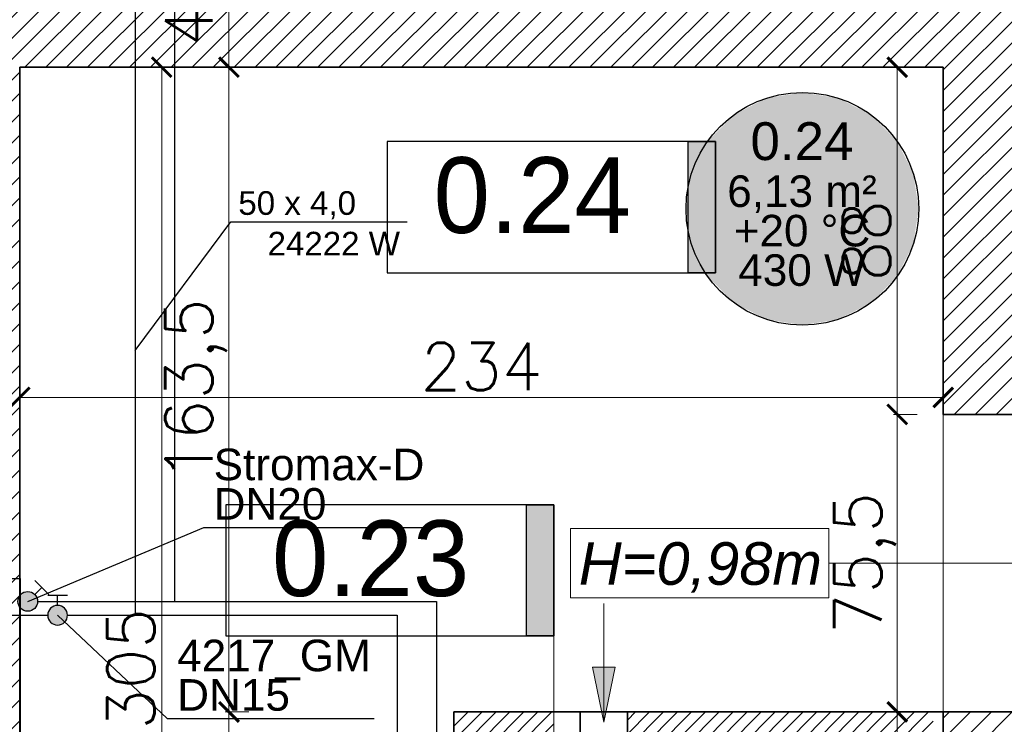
# Model space of a CAD drawing. Header units: millimetres. Extents: x -740 to 33545, y -26688 to 22494.
# Tile 130 of 256: x 9645 to 9895, y 11156 to 11334. Entities that reach past the tile are written whole.
import ezdxf
from ezdxf.enums import TextEntityAlignment as Align
from ezdxf.lldxf.tags import DXFTag

# ---------------------------------------------------------------- set-up
doc = ezdxf.new("R2010")
doc.units = ezdxf.units.MM
doc.header["$MEASUREMENT"] = 0
doc.layers.get('Defpoints').update_dxf_attribs({"color": 252})
for name, color, linetype, lineweight in [('A_istniejące ściany', 252, 'Continuous', 35), ('A_opisy', 252, 'Continuous', 15), ('A_projektowane sciany', 252, 'Continuous', 35), ('l.przerywana', 252, 'ICAD_ISO03W100', 5), ('l.wypełnien', 252, 'Continuous', 5), ('wymiarowanie', 252, 'Continuous', 9)]:
    doc.layers.add(name, color=color, linetype=linetype, lineweight=lineweight)
for name, color, linetype, lineweight, true_color in [('IS_Działka (powrotna)', 5, 'Continuous', 25, 0x0000ff), ('IS_Działka (zasilająca)', 1, 'Continuous', 25, 0xff0000), ('IS_Działka (zasilająca)_etykieta1', 7, 'Continuous', 25, 0x000000), ('IS_Room (Automatic)', 7, 'Continuous', 25, 0x000000), ('IS_Szafka rozdzielaczowa z zestawem', 7, 'Continuous', 25, 0x000000), ('IS_Zawór (DN_ nastawa)1', 7, 'Continuous', 25, 0x000000), ('IS_Zawór1', 7, 'Continuous', 25, 0x000000)]:
    doc.layers.add(name, color=color, linetype=linetype, lineweight=lineweight, true_color=true_color)
doc.layers.add('tabelki opis', color=252, linetype='Continuous')
doc.styles.add('Arial_____', font='arial.ttf')
doc.styles.add('ARIALL', font='GOTHIC.TTF', dxfattribs={"height": 40})
doc.styles.add('styl2', font='simplex.shx')
tags = doc.linetypes.add('ICAD_ISO03W100', pattern=[30, 12, -18]).pattern_tags.tags
tags[6:7] = [DXFTag(74, 4), DXFTag(75, 0), DXFTag(340, '0'), DXFTag(46, 1.0), DXFTag(50, 0.0), DXFTag(44, 0.0), DXFTag(45, 0.0)]
tags[4:5] = [DXFTag(74, 4), DXFTag(75, 0), DXFTag(340, '0'), DXFTag(46, 1.0), DXFTag(50, 0.0), DXFTag(44, 0.0), DXFTag(45, 0.0)]
doc.dimstyles.new('Skala 1-50', dxfattribs={"dimtxt": 12, "dimasz": 5, "dimexe": 1, "dimexo": 1, "dimgap": 1.5, "dimtad": 1, "dimdec": 1, "dimrnd": 0.5, "dimtxsty": 'styl2', "dimblk": 'ARCHTICK', "dimcen": 5, "dimadec": 0, "dimazin": 0, "dimtfac": 1, "dimtdec": 1, "dimtmove": 1, "dimatfit": 3, "dimldrblk": 'ARCHTICK', "dimfxl": 0, "dimlwd": -1, "dimlwe": -1, "dimarcsym": 0})

# ---------------------------------------------------------------- blocks, each defined once
blk = doc.blocks.new('_ArchTick')
at = {"color": 0, "linetype": 'ByBlock', "const_width": 0.15}
blk.add_lwpolyline([(-0.5, -0.5), (0.5, 0.5)], dxfattribs=at)
blk = doc.blocks.new('*D1155')
at = {"layer": 'Defpoints', "color": 0}
for p in [(9879.19, 11238.62), (9645.19, 11231.38), (9879.19, 11224.96)]:
    blk.add_point(p, dxfattribs=at)
at = {"layer": 'wymiarowanie', "color": 0}
for p, q in [((9645.19, 11233.62), (9645.19, 11239.62)), ((9645.19, 11238.62), (9879.19, 11238.62)), ((9879.19, 11233.62), (9879.19, 11239.62))]:
    blk.add_line(p, q, dxfattribs=at)
at = {"layer": 'wymiarowanie', "color": 0, "xscale": 5, "yscale": 5, "zscale": 5, "rotation": 180}
blk.add_blockref('_ArchTick', (9645.19, 11238.62), dxfattribs=at)
at = {"layer": 'wymiarowanie', "color": 0, "xscale": 5, "yscale": 5, "zscale": 5}
blk.add_blockref('_ArchTick', (9879.19, 11238.62), dxfattribs=at)
at = {"layer": 'wymiarowanie', "color": 0, "insert": (9762.19, 11246.42), "char_height": 12, "attachment_point": 5, "style": 'styl2'}
blk.add_mtext('234', dxfattribs=at)
blk = doc.blocks.new('*D2250')
at = {"layer": 'Defpoints', "color": 0}
for p in [(9698.22, 11158.89), (9755.19, 11158.89), (9726.82, 11017.32)]:
    blk.add_point(p, dxfattribs=at)
at = {"layer": 'wymiarowanie', "color": 0}
for p, q in [((9703.22, 11158.89), (9697.22, 11158.89)), ((9698.22, 11017.32), (9698.22, 11158.89)), ((9703.22, 11017.32), (9697.22, 11017.32))]:
    blk.add_line(p, q, dxfattribs=at)
at = {"layer": 'wymiarowanie', "color": 0, "xscale": 5, "yscale": 5, "zscale": 5}
for p, rotation in [((9698.22, 11158.89), 90), ((9698.22, 11017.32), 270)]:
    blk.add_blockref('_ArchTick', p, dxfattribs=dict(at, rotation=rotation))
at = {"layer": 'wymiarowanie', "color": 0, "insert": (9689.88, 11088.11), "char_height": 12, "attachment_point": 5, "rotation": 90, "style": 'styl2'}
blk.add_mtext('141,5', dxfattribs=at)
blk = doc.blocks.new('*D2251')
at = {"layer": 'Defpoints', "color": 0}
for p in [(9698.22, 11322.32), (9736.51, 11322.32), (9755.19, 11158.89)]:
    blk.add_point(p, dxfattribs=at)
at = {"layer": 'wymiarowanie', "color": 0}
for p, q in [((9703.22, 11322.32), (9697.22, 11322.32)), ((9698.22, 11158.89), (9698.22, 11322.32)), ((9703.22, 11158.89), (9697.22, 11158.89))]:
    blk.add_line(p, q, dxfattribs=at)
at = {"layer": 'wymiarowanie', "color": 0, "xscale": 5, "yscale": 5, "zscale": 5}
for p, rotation in [((9698.22, 11322.32), 90), ((9698.22, 11158.89), 270)]:
    blk.add_blockref('_ArchTick', p, dxfattribs=dict(at, rotation=rotation))
at = {"layer": 'wymiarowanie', "color": 0, "insert": (9689.88, 11240.61), "char_height": 12, "attachment_point": 5, "rotation": 90, "style": 'styl2'}
blk.add_mtext('163,5', dxfattribs=at)
blk = doc.blocks.new('*D2252')
at = {"layer": 'Defpoints', "color": 0}
for p in [(9698.22, 11368.7), (9736.51, 11368.7), (9736.51, 11322.32)]:
    blk.add_point(p, dxfattribs=at)
at = {"layer": 'wymiarowanie', "color": 0}
for p, q in [((9703.22, 11368.7), (9697.22, 11368.7)), ((9698.22, 11322.32), (9698.22, 11368.7)), ((9703.22, 11322.32), (9697.22, 11322.32))]:
    blk.add_line(p, q, dxfattribs=at)
at = {"layer": 'wymiarowanie', "color": 0, "xscale": 5, "yscale": 5, "zscale": 5}
for p, rotation in [((9698.22, 11368.7), 90), ((9698.22, 11322.32), 270)]:
    blk.add_blockref('_ArchTick', p, dxfattribs=dict(at, rotation=rotation))
at = {"layer": 'wymiarowanie', "color": 0, "insert": (9689.88, 11345.51), "char_height": 12, "attachment_point": 5, "rotation": 90, "style": 'styl2'}
blk.add_mtext('46,5', dxfattribs=at)
blk = doc.blocks.new('*D2472')
at = {"layer": 'Defpoints', "color": 0}
for p in [(9867.56, 11158.89), (9888.94, 11158.89), (9888.94, 11146.89)]:
    blk.add_point(p, dxfattribs=at)
at = {"layer": 'wymiarowanie', "color": 0}
for p, q in [((9872.56, 11158.89), (9866.56, 11158.89)), ((9867.56, 11146.89), (9867.56, 11158.89)), ((9872.56, 11146.89), (9866.56, 11146.89))]:
    blk.add_line(p, q, dxfattribs=at)
at = {"layer": 'wymiarowanie', "color": 0, "xscale": 5, "yscale": 5, "zscale": 5}
for p, rotation in [((9867.56, 11158.89), 90), ((9867.56, 11146.89), 270)]:
    blk.add_blockref('_ArchTick', p, dxfattribs=dict(at, rotation=rotation))
at = {"layer": 'wymiarowanie', "color": 0, "insert": (9859.06, 11135.22), "char_height": 12, "attachment_point": 5, "rotation": 90, "style": 'styl2'}
blk.add_mtext('12', dxfattribs=at)
blk = doc.blocks.new('*D2473')
at = {"layer": 'Defpoints', "color": 0}
for p in [(9867.56, 11234.32), (9888.94, 11234.32), (9888.94, 11158.89)]:
    blk.add_point(p, dxfattribs=at)
at = {"layer": 'wymiarowanie', "color": 0}
for p, q in [((9872.56, 11234.32), (9866.56, 11234.32)), ((9867.56, 11158.89), (9867.56, 11234.32)), ((9872.56, 11158.89), (9866.56, 11158.89))]:
    blk.add_line(p, q, dxfattribs=at)
at = {"layer": 'wymiarowanie', "color": 0, "xscale": 5, "yscale": 5, "zscale": 5}
for p, rotation in [((9867.56, 11234.32), 90), ((9867.56, 11158.89), 270)]:
    blk.add_blockref('_ArchTick', p, dxfattribs=dict(at, rotation=rotation))
at = {"layer": 'wymiarowanie', "color": 0, "insert": (9859.36, 11196.61), "char_height": 12, "attachment_point": 5, "rotation": 90, "style": 'styl2'}
blk.add_mtext('75,5', dxfattribs=at)
blk = doc.blocks.new('*D2474')
at = {"layer": 'Defpoints', "color": 0}
for p in [(9867.56, 11322.32), (9888.94, 11322.32), (9888.94, 11234.32)]:
    blk.add_point(p, dxfattribs=at)
at = {"layer": 'wymiarowanie', "color": 0}
for p, q in [((9872.56, 11322.32), (9866.56, 11322.32)), ((9867.56, 11234.32), (9867.56, 11322.32)), ((9872.56, 11234.32), (9866.56, 11234.32))]:
    blk.add_line(p, q, dxfattribs=at)
at = {"layer": 'wymiarowanie', "color": 0, "xscale": 5, "yscale": 5, "zscale": 5}
for p, rotation in [((9867.56, 11322.32), 90), ((9867.56, 11234.32), 270)]:
    blk.add_blockref('_ArchTick', p, dxfattribs=dict(at, rotation=rotation))
at = {"layer": 'wymiarowanie', "color": 0, "insert": (9859.76, 11278.32), "char_height": 12, "attachment_point": 5, "rotation": 90, "style": 'styl2'}
blk.add_mtext('88', dxfattribs=at)
blk = doc.blocks.new('*D2728')
at = {"layer": 'Defpoints', "color": 0}
for p in [(9681.17, 11322.32), (9708.86, 11322.32), (9708.86, 11017.32)]:
    blk.add_point(p, dxfattribs=at)
at = {"layer": 'wymiarowanie', "color": 0}
for p, q in [((9686.17, 11322.32), (9680.17, 11322.32)), ((9681.17, 11017.32), (9681.17, 11322.32)), ((9686.17, 11017.32), (9680.17, 11017.32))]:
    blk.add_line(p, q, dxfattribs=at)
at = {"layer": 'wymiarowanie', "color": 0, "xscale": 5, "yscale": 5, "zscale": 5}
for p, rotation in [((9681.17, 11322.32), 90), ((9681.17, 11017.32), 270)]:
    blk.add_blockref('_ArchTick', p, dxfattribs=dict(at, rotation=rotation))
at = {"layer": 'wymiarowanie', "color": 0, "insert": (9673.37, 11169.82), "char_height": 12, "attachment_point": 5, "rotation": 90, "style": 'styl2'}
blk.add_mtext('305', dxfattribs=at)
blk = doc.blocks.new('329bf7a1-98cb-4076-9690-dc05d49f8620_case')
at = {"layer": 'IS_Szafka rozdzielaczowa z zestawem', "color": 0, "linetype": 'ByBlock', "lineweight": -2, "transparency": 16777216, "extrusion": (0, 0, -1)}
blk.add_lwpolyline([(-0.055, 0.349), (-0.055, -0.251), (0.055, -0.251), (0.055, 0.349)], close=True, dxfattribs=at)
blk = doc.blocks.new('4_TypRysunkowyZaworu_SkosnyDekiel_PL_bb6ca3f7-c11d-4bb0-b87c-c6a630c73c2e_Normal')
at = {"layer": 'IS_Zawór1', "lineweight": 50, "true_color": 0xffffff, "transparency": 33554687}
h = blk.add_hatch(color=7, dxfattribs=at)
edge = h.paths.add_edge_path(flags=0)
edge.add_arc((0, 0), 0.25, 315, 675)
at = {"layer": 'IS_Zawór1', "linetype": 'ByBlock', "lineweight": -2}
blk.add_lwpolyline([(0.177, 0.177), (0.354, 0.354)], dxfattribs=at)
blk.add_polyline3d([(0.177, 0.53, 0), (0.53, 0.177, 0)], dxfattribs=at)
blk.add_circle((0, 0), 0.25, dxfattribs=at)
blk = doc.blocks.new('4_TypRysunkowyZaworu_Dekiel_PL_bb6ca3f7-c11d-4bb0-b87c-c6a630c73c2e_Normal')
at = {"layer": 'IS_Zawór1', "lineweight": 50, "true_color": 0xffffff, "transparency": 33554687}
h = blk.add_hatch(color=7, dxfattribs=at)
edge = h.paths.add_edge_path(flags=0)
edge.add_arc((0, 0), 0.25, 0, 360)
at = {"layer": 'IS_Zawór1', "linetype": 'ByBlock', "lineweight": -2}
for points in [[(-0.25, 0.5, 0), (0.25, 0.5, 0)], [(0, 0.25, 0), (0, 0.5, 0)]]:
    blk.add_polyline3d(points, dxfattribs=at)
blk.add_circle((0, 0), 0.25, dxfattribs=at)

msp = doc.modelspace()

# ---------------------------------------------------------------- hatches: boundary and pattern name
at = {"layer": 'IS_Room (Automatic)', "lineweight": 50, "true_color": 0xffffff, "transparency": 33554687}
msp.add_hatch(color=7, dxfattribs=at).paths.add_polyline_path([(9873.01, 11286.44), (9871.57, 11295.55), (9867.38, 11303.77), (9860.86, 11310.29), (9852.64, 11314.48), (9843.52, 11315.92), (9834.41, 11314.48), (9826.19, 11310.29), (9819.67, 11303.77), (9815.48, 11295.55), (9814.04, 11286.44), (9815.48, 11277.32), (9819.67, 11269.1), (9826.19, 11262.58), (9834.41, 11258.39), (9843.52, 11256.95), (9852.64, 11258.39), (9860.86, 11262.58), (9867.38, 11269.1), (9871.57, 11277.32)])
at = {"layer": 'l.wypełnien'}
h = msp.add_hatch(dxfattribs=at)
h.set_pattern_fill('ANSI31', color=256, scale=30, style=0)
edge = h.paths.add_edge_path()
edge.add_line((8932.19, 10920.7), (8932.19, 10978.67))
edge.add_line((8932.19, 10978.67), (8932.19, 11023.17))
edge.add_line((8932.19, 11023.17), (8932.19, 11086.55))
edge.add_line((8932.19, 11086.55), (8932.19, 11090.05))
edge.add_line((8932.19, 11090.05), (8887.19, 11090.05))
edge.add_line((8887.19, 11090.05), (8887.19, 10920.7))
edge.add_line((8887.19, 10920.7), (8932.19, 10920.7))
h.paths.add_polyline_path([(9644.52, 11095.63), (9645.19, 11095.63), (9645.19, 11322.32), (9879.19, 11322.32), (9879.19, 11234.32), (9924.19, 11234.32), (9924.19, 11368.7), (9592.09, 11368.7), (9506.19, 11368.7), (9506.19, 11323.52), (9604.19, 11323.52), (9604.19, 11095.63)])
h.paths.add_polyline_path([(8887.19, 10686.04), (8932.19, 10686.04), (8932.19, 10794.52), (9246.19, 10794.52), (9246.19, 10833.52), (9259.19, 10833.52), (9259.19, 10907.02), (9235.19, 10907.02), (9235.19, 10833.52), (8932.19, 10833.52), (8932.19, 10920.7), (8887.19, 10920.7)])
h.paths.add_polyline_path([(8975.77, 11323.52), (9235.19, 11323.52), (9259.19, 11323.52), (9360.94, 11323.52), (9360.94, 11368.7), (8975.77, 11368.7)])
h.paths.add_polyline_path([(8887.19, 11368.7), (8887.19, 11236.3), (8907.93, 11236.3), (8932.19, 11236.3), (8932.19, 11323.52), (8975.77, 11323.52), (8975.77, 11368.7)])
h.paths.add_polyline_path([(9604.19, 11095.63), (9644.52, 11095.63), (9644.52, 11090.06), (9645.19, 11090.06), (9645.19, 11005.43), (9612.19, 11005.43), (9612.19, 11018.43), (9604.19, 11018.43)])
h.paths.add_polyline_path([(9924.19, 11095.63), (9924.19, 11158.89), (9879.19, 11158.89), (9879.19, 11095.63)])
h.paths.add_polyline_path([(9246.19, 10833.52), (9246.19, 10794.52), (9266.19, 10794.52), (9266.19, 10833.52)])
h.paths.add_polyline_path([(9879.19, 11078.49), (9924.19, 11078.59), (9924.19, 11095.63), (9879.19, 11095.63)])
h.paths.add_polyline_path([(9259.19, 10907.02), (9259.19, 10927.02), (9250.18, 10927.02), (9235.19, 10927.02), (9235.19, 10907.02)])
h.paths.add_polyline_path([(9235.19, 11072.32), (9235.19, 11052.32), (9259.19, 11052.32), (9259.19, 11072.32)])
h.paths.add_polyline_path([(9235.19, 11029.02), (9250.18, 11029.02), (9259.19, 11029.02), (9259.19, 11035.15), (9259.19, 11049.02), (9235.19, 11049.02)])
h.paths.add_polyline_path([(9235.19, 11323.52), (9235.19, 11303.52), (9259.19, 11303.52), (9259.19, 11323.52)])
h.paths.add_polyline_path([(9235.19, 11186.92), (9259.19, 11186.92), (9259.19, 11186.92), (9259.19, 11191.52), (9259.19, 11199.52), (9259.19, 11199.52), (9235.19, 11199.52), (9235.19, 11191.52)])
h.paths.add_polyline_path([(9235.19, 11174.32), (9247.19, 11174.32), (9259.19, 11174.32), (9259.19, 11174.32), (9259.19, 11186.92), (9259.19, 11186.92), (9235.19, 11186.92), (9235.19, 11174.32)])
h.paths.add_polyline_path([(9259.19, 11049.02), (9259.19, 11051.92), (9259.19, 11052.32), (9235.19, 11052.32), (9235.19, 11049.02), (9259.19, 11049.02)])
h = msp.add_hatch(dxfattribs=at)
h.set_pattern_fill('ANSI31', color=256, scale=20, style=0)
h.paths.add_polyline_path([(9755.19, 11017.32), (9750.19, 11017.32), (9750.19, 11005.32), (9772.19, 11005.32), (9772.19, 11017.32), (9767.19, 11017.32), (9767.19, 11095.63), (9755.19, 11095.63)])
h.paths.add_polyline_path([(9799.19, 11146.89), (9803.19, 11146.89), (9876.69, 11146.89), (9876.69, 11158.89), (9799.19, 11158.89)])
h.paths.add_polyline_path([(9755.19, 11123.32), (9755.19, 11158.89), (9780.56, 11158.89), (9780.56, 11146.89), (9767.19, 11146.89), (9767.19, 11132.32), (9767.19, 11123.32)])
h.paths.add_polyline_path([(9755.19, 11123.32), (9767.19, 11123.32), (9767.19, 11121.89), (9767.19, 11121.89), (9767.19, 11105.32), (9755.19, 11105.32)])
h.paths.add_polyline_path([(9767.19, 11095.63), (9767.19, 11105.32), (9755.19, 11105.32), (9755.19, 11095.63)])
at = {"layer": 'tabelki opis'}
for points in [[(9821.5, 11270.2), (9821.5, 11303.46), (9814.54, 11303.46), (9814.54, 11270.2)], [(9780.56, 11178.16), (9780.56, 11211.43), (9773.6, 11211.43), (9773.6, 11178.16)]]:
    msp.add_hatch(color=256, dxfattribs=at).paths.add_polyline_path(points)
at = {"layer": 'wymiarowanie'}
h = msp.add_hatch(color=256, dxfattribs=at)
h.paths.add_polyline_path([(9793.19, 11156.32), (9790.29, 11170.22), (9793.19, 11170.22)])
h.paths.add_polyline_path([(9796.08, 11170.22), (9793.19, 11156.32), (9793.19, 11170.22)])

# ---------------------------------------------------------------- linework, layer by layer
at = {"layer": 'A_istniejące ściany'}
for points in [[(9645.19, 11322.32), (9879.19, 11322.32)], [(9645.19, 11005.43), (9645.19, 11322.32)], [(9879.19, 11322.32), (9879.19, 11234.32)], [(9879.19, 11234.32), (9924.19, 11234.32)], [(9879.19, 11158.89), (9879.19, 11078.49)], [(9924.19, 11158.89), (9879.19, 11158.89)]]:
    msp.add_lwpolyline(points, dxfattribs=at)
at = {"layer": 'A_opisy'}
msp.add_line((9850.18, 11196.61), (9983.65, 11196.61), dxfattribs=at)
at = {"layer": 'A_opisy', "ltscale": 0.3}
msp.add_lwpolyline([(9784.72, 11205.37), (9850.18, 11205.37), (9850.18, 11187.84), (9784.72, 11187.84)], close=True, dxfattribs=at)
at = {"layer": 'A_projektowane sciany'}
msp.add_line((9879.19, 11158.89), (9755.19, 11158.89), dxfattribs=at)
msp.add_lwpolyline([(9755.19, 11017.32), (9755.19, 11158.89)], dxfattribs=at)
msp.add_lwpolyline([(9787.19, 11142.89), (9799.19, 11142.89), (9799.19, 11158.89), (9787.19, 11158.89)], close=True, dxfattribs=at)
at = {"layer": 'IS_Działka (powrotna)'}
for p, q in [((9684.42, 11437.69), (9684.42, 11186.92)), ((9649.73, 11186.92), (9684.42, 11186.92)), ((9684.42, 11186.92), (9750.83, 11186.92)), ((9750.83, 11186.92), (9750.83, 10972.32))]:
    msp.add_line(p, q, dxfattribs=at)
at = {"layer": 'IS_Działka (zasilająca)'}
for p, q in [((9674.42, 11405.11), (9674.42, 11183.42)), ((9640.78, 11183.42), (9652.29, 11183.42)), ((9657.29, 11183.42), (9674.42, 11183.42)), ((9674.42, 11183.42), (9740.83, 11183.42)), ((9740.83, 11183.42), (9740.83, 10962.32))]:
    msp.add_line(p, q, dxfattribs=at)
at = {"layer": 'IS_Działka (zasilająca)_etykieta1'}
for p, q in [((9674.42, 11250.48), (9698.69, 11283.1)), ((9698.69, 11283.1), (9743.37, 11283.1))]:
    msp.add_line(p, q, dxfattribs=at)
at = {"layer": 'IS_Room (Automatic)'}
msp.add_circle((9843.52, 11286.44), 29.49, dxfattribs=at)
at = {"layer": 'IS_Zawór (DN_ nastawa)1'}
for p, q in [((9647.23, 11186.92), (9691.83, 11205.64)), ((9691.83, 11205.64), (9748.71, 11205.64)), ((9654.79, 11183.42), (9682.59, 11157.21)), ((9682.59, 11157.21), (9734.98, 11157.21))]:
    msp.add_line(p, q, dxfattribs=at)
at = {"layer": 'l.przerywana', "lineweight": 13, "ltscale": 0.3}
msp.add_lwpolyline([(9879.19, 10862.32), (9879.19, 11234.32)], dxfattribs=at)
at = {"layer": 'tabelki opis'}
for points in [[(9821.5, 11303.46), (9738.34, 11303.46), (9738.34, 11270.2), (9821.5, 11270.2), (9821.5, 11303.46)], [(9780.56, 11211.43), (9697.4, 11211.43), (9697.4, 11178.16), (9780.56, 11178.16), (9780.56, 11211.43)]]:
    msp.add_lwpolyline(points, dxfattribs=at)
for points in [[(9821.5, 11270.2), (9814.54, 11270.2), (9814.54, 11303.46), (9821.5, 11303.46)], [(9780.56, 11178.16), (9773.6, 11178.16), (9773.6, 11211.43), (9780.56, 11211.43)]]:
    msp.add_lwpolyline(points, close=True, dxfattribs=at)
at = {"layer": 'wymiarowanie'}
for p, q in [((9793.19, 11156.32), (9793.19, 11186.4)), ((9780.56, 11178.16), (9780.56, 11085.44)), ((9793.19, 11156.32), (9790.29, 11170.22)), ((9790.29, 11170.22), (9793.19, 11170.22)), ((9793.19, 11156.32), (9796.08, 11170.22)), ((9796.08, 11170.22), (9793.19, 11170.22))]:
    msp.add_line(p, q, dxfattribs=at)

# ---------------------------------------------------------------- block references
at = {"layer": 'IS_Szafka rozdzielaczowa z zestawem', "lineweight": 25, "xscale": 100, "yscale": 100, "zscale": 100}
msp.add_blockref('329bf7a1-98cb-4076-9690-dc05d49f8620_case', (9639.78, 11157.82), dxfattribs=at)
at = {"layer": 'IS_Zawór1', "yscale": 10, "zscale": 10}
for name, p, xscale in [('4_TypRysunkowyZaworu_SkosnyDekiel_PL_bb6ca3f7-c11d-4bb0-b87c-c6a630c73c2e_Normal', (9647.23, 11186.92), 10), ('4_TypRysunkowyZaworu_Dekiel_PL_bb6ca3f7-c11d-4bb0-b87c-c6a630c73c2e_Normal', (9654.79, 11183.42), -10)]:
    msp.add_blockref(name, p, dxfattribs=dict(at, xscale=xscale))

# ---------------------------------------------------------------- texts
at = {"layer": 'A_opisy', "ltscale": 0.3, "insert": (9786.84, 11201.92), "char_height": 10.8, "width": 109.7533, "attachment_point": 1, "style": 'ARIALL'}
msp.add_mtext('{\\fArial|b0|i1|c238|p34;H=0,98m}', dxfattribs=at)
at = {"layer": 'IS_Działka (zasilająca)_etykieta1', "style": 'Arial_____'}
msp.add_text('50 x 4,0', height=6, dxfattribs=at).set_placement((9715.5, 11283.1), align=Align.BOTTOM_CENTER)
msp.add_text('24222 W', height=6, dxfattribs=at).set_placement((9708, 11280.6), align=Align.TOP_LEFT)
at = {"layer": 'IS_Room (Automatic)', "style": 'Arial_____'}
msp.add_text('0.24', height=9.6, dxfattribs=at).set_placement((9843.41, 11295.9), align=Align.BOTTOM_CENTER)
for s, p in [('6,13 m²', (9843.41, 11290.9)), ('+20 °C', (9843.41, 11280.9)), ('430 W', (9843.41, 11270.9))]:
    msp.add_text(s, height=8, dxfattribs=at).set_placement(p, align=Align.MIDDLE_CENTER)
at = {"layer": 'IS_Zawór (DN_ nastawa)1', "style": 'Arial_____'}
for s, p in [('Stromax-D', (9694.33, 11225.64)), ('DN20', (9694.33, 11215.64)), ('4217_GM', (9685.09, 11177.21)), ('DN15', (9685.09, 11167.21))]:
    msp.add_text(s, height=8, dxfattribs=at).set_placement(p, align=Align.TOP_LEFT)
at = {"layer": 'tabelki opis', "char_height": 19.2, "width": 56.7, "attachment_point": 1}
for s, insert in [('{\\fCentury Gothic|b0|i0|c238|p34;0.24}', (9750.07, 11299.51)), ('{\\fCentury Gothic|b0|i0|c238|p34;0.23}', (9709.13, 11207.47))]:
    msp.add_mtext(s, dxfattribs=dict(at, insert=insert))

# ---------------------------------------------------------------- dimensions: what is measured, and where the dimension line sits
at = {"layer": 'wymiarowanie'}
for base, p1, p2, picture, middle in [((9698.22, 11368.7), (9736.51, 11322.32), (9736.51, 11368.7), '*D2252', (9689.88, 11345.51)), ((9681.17, 11322.32), (9708.86, 11017.32), (9708.86, 11322.32), '*D2728', (9673.37, 11169.82)), ((9698.22, 11322.32), (9755.19, 11158.89), (9736.51, 11322.32), '*D2251', (9689.88, 11240.61)), ((9867.56, 11322.32), (9888.94, 11234.32), (9888.94, 11322.32), '*D2474', (9859.76, 11278.32)), ((9867.56, 11234.32), (9888.94, 11158.89), (9888.94, 11234.32), '*D2473', (9859.36, 11196.61)), ((9698.22, 11158.89), (9726.82, 11017.32), (9755.19, 11158.89), '*D2250', (9689.88, 11088.11))]:
    dim = msp.add_linear_dim(base=base, p1=p1, p2=p2, angle=90, dimstyle='Skala 1-50', dxfattribs=at)
    dim.commit()
    dim.dimension.update_dxf_attribs({"geometry": picture, "text_midpoint": middle})
dim = msp.add_linear_dim(base=(9879.19, 11238.62), p1=(9645.19, 11231.38), p2=(9879.19, 11224.96), dimstyle='Skala 1-50', dxfattribs=at)
dim.commit()
dim.dimension.update_dxf_attribs({"geometry": '*D1155', "text_midpoint": (9762.19, 11246.42)})
dim = msp.add_linear_dim(base=(9867.56, 11158.89), p1=(9888.94, 11146.89), p2=(9888.94, 11158.89), angle=90, dimstyle='Skala 1-50', dxfattribs=at)
dim.commit()
dim.dimension.update_dxf_attribs({"geometry": '*D2472', "text_midpoint": (9866.71, 11135.22), "dimtype": 160})

doc.saveas('drawing.dxf')
